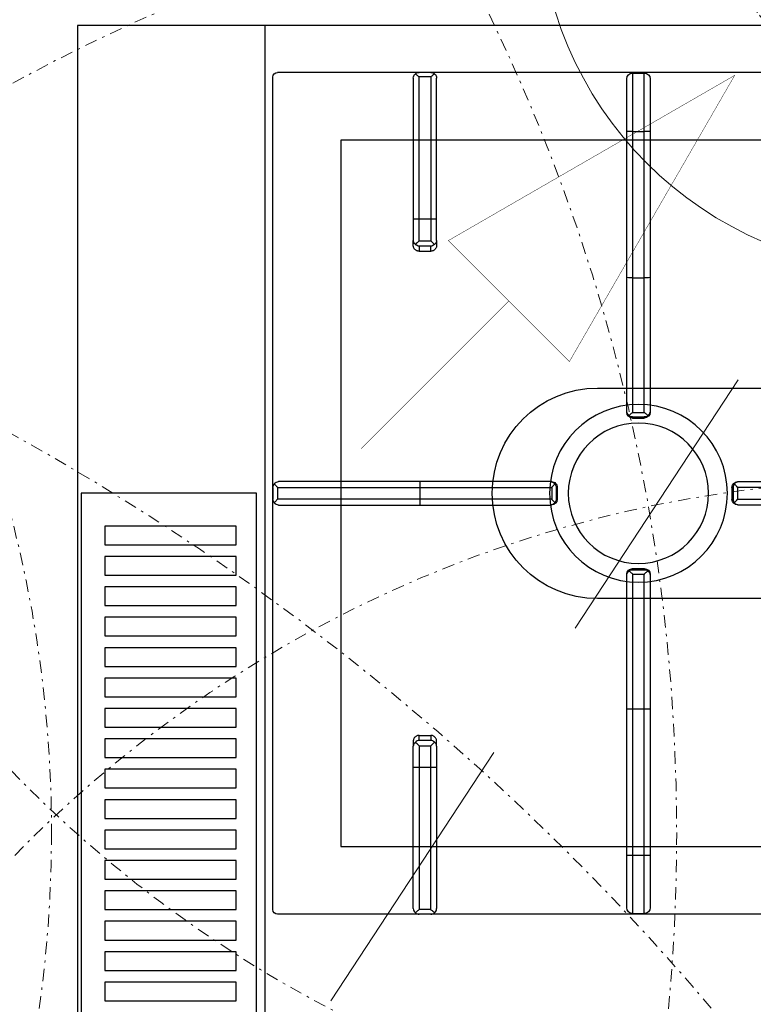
# Model space of a CAD drawing. Header units: millimetres. Extents: x -740 to 33545, y 5178 to 22494.
# Tile 127 of 256: x 9187 to 9219, y 10574 to 10616. Entities that reach past the tile are written whole.
import ezdxf

# ---------------------------------------------------------------- set-up
doc = ezdxf.new("R2010")
doc.units = ezdxf.units.MM
doc.header["$MEASUREMENT"] = 0
for name, pattern in [('DASHDOT', [1, 0.5, -0.25, 0, -0.25]), ('DASHED', [19.05, 12.7, -6.35]), ('DIVIDE2', [0.625, 0.25, -0.125, 0, -0.125, 0, -0.125])]:
    doc.linetypes.add(name, pattern=pattern)
doc.layers.get('Defpoints').update_dxf_attribs({"color": 252})
for name, color, linetype, lineweight in [('## went', 20, 'DIVIDE2', 15), ('_IS_Nawiew', 5, 'Continuous', 20), ('_IS_Wywiew', 1, 'Continuous', 20), ('A_wyposażenie', 252, 'Continuous', 9), ('wymiarowanie', 252, 'Continuous', 9)]:
    doc.layers.add(name, color=color, linetype=linetype, lineweight=lineweight)
doc.layers.add('## went NIEWID', color=51, linetype='DASHDOT', lineweight=15, plot=False)
for name, color, linetype in [('NAWIEW', 5, 'Continuous'), ('PQ_200_2D', 252, 'Continuous'), ('PQ_204_2D', 252, 'Continuous'), ('WYWIEW', 252, 'Continuous')]:
    doc.layers.add(name, color=color, linetype=linetype)
doc.styles.add('styl2', font='simplex.shx')
doc.dimstyles.new('Skala 1-50', dxfattribs={"dimtxt": 12, "dimasz": 5, "dimexe": 1, "dimexo": 1, "dimgap": 1.5, "dimtad": 1, "dimdec": 1, "dimrnd": 0.5, "dimtxsty": 'styl2', "dimblk": 'ARCHTICK', "dimcen": 5, "dimadec": 0, "dimazin": 0, "dimtfac": 1, "dimtdec": 1, "dimtmove": 1, "dimatfit": 3, "dimldrblk": 'ARCHTICK', "dimfxl": 0, "dimlwd": -1, "dimlwe": -1, "dimarcsym": 0})

# ---------------------------------------------------------------- blocks, each defined once
blk = doc.blocks.new('dfghbnj')
at = {"layer": 'PQ_200_2D', "color": 8}
for p, q in [((5168.38, -17005.72), (5968.38, -17005.72)), ((5168.38, -17660.72), (5168.38, -17005.72))]:
    blk.add_line(p, q, dxfattribs=at)
at = {"layer": 'PQ_204_2D', "color": 8}
for p, q in [((5168.38, -17085.72), (5968.38, -17085.72)), ((5188.38, -17657.22), (5188.38, -17091.22)), ((5546.38, -17089.22), (5190.38, -17089.22)), ((5363.38, -17151.98), (5363.38, -17091.69)), ((5365.88, -17089.22), (5370.88, -17089.22)), ((5365.88, -17089.22), (5370.88, -17089.22)), ((5365.88, -17091.21), (5370.88, -17091.21)), ((5365.88, -17091.21), (5365.88, -17152.03)), ((5370.88, -17152.03), (5370.88, -17091.21)), ((5373.38, -17091.69), (5373.38, -17151.98)), ((5548.38, -17657.22), (5548.38, -17091.22)), ((5190.85, -17149.22), (5251.14, -17149.22)), ((5251.14, -17149.22), (5260.28, -17149.22)), ((5262.42, -17149.22), (5260.28, -17149.22)), ((5474.34, -17149.22), (5476.47, -17149.22)), ((5485.62, -17149.22), (5476.47, -17149.22)), ((5545.9, -17149.22), (5485.62, -17149.22)), ((5188.38, -17156.72), (5188.38, -17151.72)), ((5188.38, -17156.72), (5188.38, -17151.72)), ((5190.37, -17156.72), (5190.37, -17151.72)), ((5251.19, -17151.72), (5190.37, -17151.72)), ((5251.19, -17156.72), (5251.19, -17151.72)), ((5260.39, -17151.72), (5251.19, -17151.72)), ((5260.39, -17151.72), (5260.39, -17156.72)), ((5262.75, -17151.72), (5264.85, -17151.72)), ((5262.75, -17156.72), (5262.75, -17151.72)), ((5264.85, -17151.72), (5264.85, -17156.72)), ((5363.38, -17207.86), (5363.38, -17151.98)), ((5365.88, -17152.03), (5370.88, -17152.03)), ((5365.88, -17152.03), (5365.88, -17208.42)), ((5370.88, -17208.42), (5370.88, -17152.03)), ((5373.38, -17151.98), (5373.38, -17207.86)), ((5471.9, -17151.72), (5471.9, -17156.72)), ((5474.01, -17151.72), (5471.9, -17151.72)), ((5474.01, -17156.72), (5474.01, -17151.72)), ((5476.36, -17151.72), (5485.56, -17151.72)), ((5476.36, -17151.72), (5476.36, -17156.72)), ((5485.56, -17151.72), (5546.38, -17151.72)), ((5485.56, -17156.72), (5485.56, -17151.72)), ((5546.38, -17156.72), (5546.38, -17151.72)), ((5548.38, -17156.72), (5548.38, -17151.72)), ((5548.38, -17156.72), (5548.38, -17151.72)), ((5190.37, -17156.72), (5251.19, -17156.72)), ((5251.14, -17159.22), (5190.85, -17159.22)), ((5260.28, -17159.22), (5251.14, -17159.22)), ((5251.19, -17156.72), (5260.39, -17156.72)), ((5260.28, -17159.22), (5262.42, -17159.22)), ((5264.85, -17156.72), (5262.75, -17156.72)), ((5471.9, -17156.72), (5474.01, -17156.72)), ((5476.47, -17159.22), (5474.34, -17159.22)), ((5485.56, -17156.72), (5476.36, -17156.72)), ((5476.47, -17159.22), (5485.62, -17159.22)), ((5546.38, -17156.72), (5485.56, -17156.72)), ((5485.62, -17159.22), (5545.9, -17159.22)), ((5363.38, -17208.28), (5363.38, -17207.86)), ((5365.88, -17208.42), (5370.88, -17208.42)), ((5365.88, -17210.33), (5370.88, -17210.33)), ((5365.88, -17210.33), (5365.88, -17210.78)), ((5370.88, -17210.78), (5370.88, -17210.33)), ((5373.38, -17207.86), (5373.38, -17208.28)), ((5365.88, -17210.78), (5370.88, -17210.78)), ((5188.69, -17242.97), (5188.69, -17247.97)), ((5188.69, -17242.97), (5213.69, -17242.97)), ((5213.69, -17240.47), (5191.19, -17240.47)), ((5213.69, -17242.97), (5213.69, -17240.47)), ((5276.14, -17240.47), (5213.69, -17240.47)), ((5213.69, -17242.97), (5213.69, -17247.97)), ((5213.69, -17242.97), (5276.19, -17242.97)), ((5333.27, -17240.47), (5276.14, -17240.47)), ((5276.19, -17242.97), (5276.19, -17247.97)), ((5276.19, -17242.97), (5333.83, -17242.97)), ((5333.69, -17240.47), (5333.27, -17240.47)), ((5333.83, -17242.97), (5333.83, -17247.97)), ((5335.64, -17242.37), (5335.64, -17248.56)), ((5335.74, -17242.97), (5335.74, -17247.97)), ((5335.74, -17242.97), (5336.19, -17242.97)), ((5336.19, -17242.97), (5336.19, -17247.97)), ((5400.56, -17242.97), (5400.56, -17247.97)), ((5400.56, -17242.97), (5401.01, -17242.97)), ((5401.01, -17242.97), (5401.01, -17247.97)), ((5401.11, -17242.37), (5401.11, -17248.56)), ((5402.92, -17242.97), (5402.92, -17247.97)), ((5402.92, -17242.97), (5460.56, -17242.97)), ((5403.48, -17240.47), (5403.06, -17240.47)), ((5460.62, -17240.47), (5403.48, -17240.47)), ((5460.56, -17242.97), (5460.56, -17247.97)), ((5460.56, -17242.97), (5523.06, -17242.97)), ((5523.06, -17240.47), (5460.62, -17240.47)), ((5523.06, -17240.47), (5523.06, -17242.97)), ((5545.56, -17240.47), (5523.06, -17240.47)), ((5523.06, -17242.97), (5523.06, -17247.97)), ((5523.06, -17242.97), (5548.06, -17242.97)), ((5548.06, -17242.97), (5548.06, -17247.97)), ((5213.69, -17247.97), (5188.69, -17247.97)), ((5213.69, -17250.47), (5213.69, -17247.97)), ((5276.19, -17247.97), (5213.69, -17247.97)), ((5333.83, -17247.97), (5276.19, -17247.97)), ((5336.19, -17247.97), (5335.74, -17247.97)), ((5401.01, -17247.97), (5400.56, -17247.97)), ((5460.56, -17247.97), (5402.92, -17247.97)), ((5523.06, -17247.97), (5460.56, -17247.97)), ((5523.06, -17247.97), (5523.06, -17250.47)), ((5548.06, -17247.97), (5523.06, -17247.97)), ((5191.19, -17250.47), (5213.69, -17250.47)), ((5213.69, -17250.47), (5276.14, -17250.47)), ((5276.14, -17250.47), (5333.27, -17250.47)), ((5333.27, -17250.47), (5333.69, -17250.47)), ((5403.06, -17250.47), (5403.48, -17250.47)), ((5403.48, -17250.47), (5460.62, -17250.47)), ((5460.62, -17250.47), (5523.06, -17250.47)), ((5523.06, -17250.47), (5545.56, -17250.47)), ((5365.88, -17285.45), (5370.88, -17285.45)), ((5365.88, -17285.9), (5365.88, -17285.45)), ((5365.88, -17285.9), (5370.88, -17285.9)), ((5370.88, -17285.45), (5370.88, -17285.9)), ((5363.38, -17287.95), (5363.38, -17288.37)), ((5363.38, -17288.37), (5363.38, -17344.26)), ((5365.88, -17287.81), (5370.88, -17287.81)), ((5365.88, -17344.2), (5365.88, -17287.81)), ((5370.88, -17287.81), (5370.88, -17344.2)), ((5373.38, -17288.37), (5373.38, -17287.95)), ((5373.38, -17344.26), (5373.38, -17288.37))]:
    blk.add_line(p, q, dxfattribs=at)
for points in [[(5368.38, -17007.22), (5768.38, -17007.22), (5768.38, -17082.22), (5368.38, -17082.22)], [(5382.38, -17017.38), (5390.38, -17017.38), (5390.38, -17073.53), (5382.38, -17073.53)], [(5395.38, -17017.38), (5403.38, -17017.38), (5403.38, -17073.53), (5395.38, -17073.53)], [(5408.38, -17017.38), (5416.38, -17017.38), (5416.38, -17073.53), (5408.38, -17073.53)], [(5421.38, -17017.38), (5429.38, -17017.38), (5429.38, -17073.53), (5421.38, -17073.53)], [(5434.38, -17017.38), (5442.38, -17017.38), (5442.38, -17073.53), (5434.38, -17073.53)], [(5447.38, -17017.38), (5455.38, -17017.38), (5455.38, -17073.53), (5447.38, -17073.53)], [(5460.38, -17017.38), (5468.38, -17017.38), (5468.38, -17073.53), (5460.38, -17073.53)], [(5473.38, -17017.38), (5481.38, -17017.38), (5481.38, -17073.53), (5473.38, -17073.53)], [(5486.38, -17017.38), (5494.38, -17017.38), (5494.38, -17073.53), (5486.38, -17073.53)], [(5499.38, -17017.38), (5507.38, -17017.38), (5507.38, -17073.53), (5499.38, -17073.53)], [(5512.38, -17017.38), (5520.38, -17017.38), (5520.38, -17073.53), (5512.38, -17073.53)], [(5525.38, -17017.38), (5533.38, -17017.38), (5533.38, -17073.53), (5525.38, -17073.53)], [(5538.38, -17017.38), (5546.38, -17017.38), (5546.38, -17073.53), (5538.38, -17073.53)], [(5551.38, -17017.38), (5559.38, -17017.38), (5559.38, -17073.53), (5551.38, -17073.53)], [(5564.38, -17017.38), (5572.38, -17017.38), (5572.38, -17073.53), (5564.38, -17073.53)], [(5577.38, -17017.38), (5585.38, -17017.38), (5585.38, -17073.53), (5577.38, -17073.53)], [(5217.36, -17118.2), (5519.4, -17118.2), (5519.4, -17630.24), (5217.36, -17630.24)]]:
    blk.add_lwpolyline(points, close=True, dxfattribs=at)
blk.add_lwpolyline([(5413.38, -17359.22), (5413.38, -17227.97, 1), (5323.38, -17227.97), (5323.38, -17359.22)], format="xyb", dxfattribs=at)
for radius in [38, 30]:
    blk.add_circle((5368.38, -17245.47), radius, dxfattribs=at)
for centre, radius, start, end in [((5190.38, -17091.22), 2, 90, 180), ((5546.38, -17091.22), 2, 0, 90), ((5191.19, -17242.97), 2.5, 90, 180), ((5545.56, -17242.97), 2.5, 0, 90), ((5191.19, -17247.97), 2.5, 180, 270), ((5545.56, -17247.97), 2.5, 270, 0)]:
    blk.add_arc(centre, radius, start, end, dxfattribs=at)
for centre, major_axis, ratio, start_param, end_param in [((5365.88, -17091.69), (-2.5, 0), 0.948965, -0.895145, 0), ((5370.88, -17091.69), (2.5, 0), 0.948965, 0, 0.895145), ((5190.85, -17151.72), (0, 2.5), 0.948965, 0, 0.895145), ((5251.14, -17151.72), (0, 2.5), 0.02182, 4.712389, 6.283185), ((5260.28, -17151.72), (0, 2.5), 0.84544, -0.894481, 0), ((5260.28, -17151.72), (2.5, 2.5), 0.02182, 4.734206, 5.410521), ((5260.28, -17151.72), (-1.92, 1.92), 0.8391, 4.014257, 4.690572), ((5365.88, -17151.98), (-2.5, 0), 0.02182, 0, 1.570796), ((5370.88, -17151.98), (2.5, 0), 0.02182, 4.712389, 6.283185), ((5190.85, -17156.72), (0, 2.5), 0.948965, 2.246448, 3.141593), ((5251.14, -17156.72), (0, 2.5), 0.02182, 3.141593, 4.712389), ((5260.28, -17156.72), (0, 2.5), 0.84544, 3.141593, 4.036074), ((5260.28, -17156.72), (-2.5, 2.5), 0.02182, 4.014257, 4.690572), ((5260.28, -17156.72), (1.92, 1.92), 0.8391, 4.734206, 5.410521), ((5365.88, -17207.86), (-2.5, 0), 0.951091, 0, 0.914364), ((5365.88, -17208.28), (0, 2.5), 0.99863, 1.570796, 3.141593), ((5370.88, -17208.28), (0, 2.5), 0.99863, 3.141593, 4.712389), ((5370.88, -17207.86), (2.5, 0), 0.951091, -0.914364, 0), ((5276.14, -17242.97), (0, 2.5), 0.02182, -1.570796, 0), ((5333.27, -17242.97), (0, 2.5), 0.951091, -0.914364, 0), ((5333.69, -17242.97), (2.5, 0), 0.99863, 0, 1.570796), ((5332.27, -17242.97), (-3.47, 0), 0.720185, 3.141593, 3.380139), ((5403.06, -17242.97), (2.5, 0), 0.99863, 1.570796, 3.141593), ((5404.48, -17242.97), (3.47, 0), 0.720185, 2.903047, 3.141593), ((5403.48, -17242.97), (0, 2.5), 0.951091, 0, 0.914364), ((5460.62, -17242.97), (0, 2.5), 0.02182, 0, 1.570796), ((5276.14, -17247.97), (0, 2.5), 0.02182, 3.141593, 4.712389), ((5333.69, -17247.97), (2.5, 0), 0.99863, 4.712389, 6.283185), ((5332.27, -17247.97), (3.47, 0), 0.720185, -0.238546, 0), ((5403.06, -17247.97), (2.5, 0), 0.99863, 3.141593, 4.712389), ((5404.48, -17247.97), (-3.47, 0), 0.720185, 0, 0.238546), ((5460.62, -17247.97), (0, 2.5), 0.02182, 1.570796, 3.141593), ((5333.27, -17247.97), (0, 2.5), 0.951091, 3.141593, 4.055957), ((5403.48, -17247.97), (0, 2.5), 0.951091, 2.227228, 3.141593), ((5365.88, -17287.95), (0, 2.5), 0.99863, 0, 1.570796), ((5370.88, -17287.95), (0, 2.5), 0.99863, 4.712389, 6.283185), ((5365.88, -17288.37), (2.5, 0), 0.951091, 2.227228, 3.141593), ((5370.88, -17288.37), (-2.5, 0), 0.951091, 3.141593, 4.055957)]:
    blk.add_ellipse(centre, major_axis=major_axis, ratio=ratio, start_param=start_param, end_param=end_param, dxfattribs=at)
at = {"layer": 'PQ_204_2D', "color": 8, "extrusion": (0, 0, -1)}
for centre, major_axis, ratio, start_param, end_param in [((5476.47, -17151.72), (1.92, 1.92), 0.8391, 4.014257, 4.690572), ((5476.47, -17151.72), (0, 2.5), 0.84544, -0.894481, 0), ((5476.47, -17151.72), (-2.5, 2.5), 0.02182, 4.734206, 5.410521), ((5485.62, -17151.72), (0, 2.5), 0.02182, 4.712389, 6.283185), ((5545.9, -17151.72), (0, 2.5), 0.948965, 0, 0.895145), ((5476.47, -17156.72), (-1.92, 1.92), 0.8391, 4.734206, 5.410521), ((5476.47, -17156.72), (2.5, 2.5), 0.02182, 4.014257, 4.690572), ((5476.47, -17156.72), (0, 2.5), 0.84544, 3.141593, 4.036074), ((5485.62, -17156.72), (0, 2.5), 0.02182, 3.141593, 4.712389), ((5545.9, -17156.72), (0, 2.5), 0.948965, 2.246448, 3.141593)]:
    blk.add_ellipse(centre, major_axis=major_axis, ratio=ratio, start_param=start_param, end_param=end_param, dxfattribs=at)
at = {"layer": 'PQ_204_2D', "color": 8}
for points, knots in [([(5365.88, -17089.22), (5365.73, -17089.22), (5365.58, -17089.24), (5365.28, -17089.31), (5365.13, -17089.36), (5364.74, -17089.52), (5364.52, -17089.66), (5364.31, -17089.84)], [0, 0, 0, 0, 0.576945, 0.576945, 1.153889, 1.153889, 2.068716, 2.068716, 2.068716, 2.068716]), ([(5364.31, -17089.84), (5364.52, -17090.01), (5364.74, -17090.21), (5365.13, -17090.55), (5365.28, -17090.68), (5365.58, -17090.95), (5365.73, -17091.08), (5365.88, -17091.21)], [11.858599, 11.858599, 11.858599, 11.858599, 12.773425, 12.773425, 13.35037, 13.35037, 13.927314, 13.927314, 13.927314, 13.927314]), ([(5372.44, -17089.84), (5372.24, -17089.66), (5372.01, -17089.52), (5371.62, -17089.36), (5371.47, -17089.31), (5371.17, -17089.24), (5371.02, -17089.22), (5370.88, -17089.22)], [11.861002, 11.861002, 11.861002, 11.861002, 12.775829, 12.775829, 13.352773, 13.352773, 13.929718, 13.929718, 13.929718, 13.929718]), ([(5370.88, -17091.21), (5371.02, -17091.08), (5371.17, -17090.95), (5371.47, -17090.68), (5371.62, -17090.55), (5372.01, -17090.21), (5372.24, -17090.01), (5372.44, -17089.84)], [0, 0, 0, 0, 0.576945, 0.576945, 1.153889, 1.153889, 2.068716, 2.068716, 2.068716, 2.068716]), ([(5189, -17150.15), (5188.82, -17150.36), (5188.68, -17150.58), (5188.52, -17150.97), (5188.47, -17151.12), (5188.4, -17151.42), (5188.38, -17151.57), (5188.38, -17151.72)], [11.858599, 11.858599, 11.858599, 11.858599, 12.773425, 12.773425, 13.35037, 13.35037, 13.927314, 13.927314, 13.927314, 13.927314]), ([(5190.37, -17151.72), (5190.25, -17151.57), (5190.11, -17151.42), (5189.84, -17151.12), (5189.71, -17150.97), (5189.37, -17150.58), (5189.17, -17150.36), (5189, -17150.15)], [0, 0, 0, 0, 0.576945, 0.576945, 1.153889, 1.153889, 2.068716, 2.068716, 2.068716, 2.068716]), ([(5264.85, -17151.72), (5264.85, -17151.56), (5264.84, -17151.4), (5264.77, -17151.07), (5264.73, -17150.91), (5264.6, -17150.61), (5264.53, -17150.46), (5264.35, -17150.18), (5264.25, -17150.06), (5264.03, -17149.84), (5263.91, -17149.73), (5263.64, -17149.55), (5263.5, -17149.47), (5263.2, -17149.34), (5263.04, -17149.29), (5262.73, -17149.23), (5262.57, -17149.22), (5262.42, -17149.22)], [15.096253, 15.096253, 15.096253, 15.096253, 15.567018, 15.567018, 16.037783, 16.037783, 16.508548, 16.508548, 16.979314, 16.979314, 17.45135, 17.45135, 17.923386, 17.923386, 18.395422, 18.395422, 18.867458, 18.867458, 18.867458, 18.867458]), ([(5471.9, -17151.72), (5471.9, -17151.56), (5471.92, -17151.4), (5471.98, -17151.07), (5472.02, -17150.91), (5472.15, -17150.61), (5472.23, -17150.46), (5472.41, -17150.18), (5472.51, -17150.06), (5472.72, -17149.84), (5472.85, -17149.73), (5473.11, -17149.55), (5473.26, -17149.47), (5473.56, -17149.34), (5473.71, -17149.29), (5474.03, -17149.23), (5474.18, -17149.22), (5474.34, -17149.22)], [15.096253, 15.096253, 15.096253, 15.096253, 15.567018, 15.567018, 16.037783, 16.037783, 16.508548, 16.508548, 16.979314, 16.979314, 17.45135, 17.45135, 17.923386, 17.923386, 18.395422, 18.395422, 18.867458, 18.867458, 18.867458, 18.867458]), ([(5546.38, -17151.72), (5546.51, -17151.57), (5546.64, -17151.42), (5546.91, -17151.12), (5547.04, -17150.97), (5547.38, -17150.58), (5547.58, -17150.36), (5547.76, -17150.15)], [0, 0, 0, 0, 0.576945, 0.576945, 1.153889, 1.153889, 2.068716, 2.068716, 2.068716, 2.068716]), ([(5547.76, -17150.15), (5547.93, -17150.36), (5548.07, -17150.58), (5548.23, -17150.97), (5548.28, -17151.12), (5548.35, -17151.42), (5548.37, -17151.57), (5548.38, -17151.72)], [11.858599, 11.858599, 11.858599, 11.858599, 12.773425, 12.773425, 13.35037, 13.35037, 13.927314, 13.927314, 13.927314, 13.927314]), ([(5188.38, -17156.72), (5188.38, -17156.86), (5188.4, -17157.01), (5188.47, -17157.31), (5188.52, -17157.46), (5188.68, -17157.85), (5188.82, -17158.08), (5189, -17158.28)], [0, 0, 0, 0, 0.576945, 0.576945, 1.153889, 1.153889, 2.068716, 2.068716, 2.068716, 2.068716]), ([(5189, -17158.28), (5189.17, -17158.08), (5189.37, -17157.85), (5189.71, -17157.46), (5189.84, -17157.31), (5190.11, -17157.01), (5190.25, -17156.86), (5190.37, -17156.72)], [11.858599, 11.858599, 11.858599, 11.858599, 12.773425, 12.773425, 13.35037, 13.35037, 13.927314, 13.927314, 13.927314, 13.927314]), ([(5262.42, -17159.22), (5262.57, -17159.22), (5262.73, -17159.2), (5263.04, -17159.14), (5263.2, -17159.09), (5263.5, -17158.96), (5263.64, -17158.88), (5263.91, -17158.7), (5264.03, -17158.59), (5264.25, -17158.37), (5264.35, -17158.25), (5264.53, -17157.97), (5264.6, -17157.83), (5264.73, -17157.52), (5264.77, -17157.36), (5264.84, -17157.03), (5264.85, -17156.87), (5264.85, -17156.72)], [3.776921, 3.776921, 3.776921, 3.776921, 4.248957, 4.248957, 4.720993, 4.720993, 5.193029, 5.193029, 5.665065, 5.665065, 6.135831, 6.135831, 6.606596, 6.606596, 7.077361, 7.077361, 7.548126, 7.548126, 7.548126, 7.548126]), ([(5474.34, -17159.22), (5474.18, -17159.22), (5474.03, -17159.2), (5473.71, -17159.14), (5473.56, -17159.09), (5473.26, -17158.96), (5473.11, -17158.88), (5472.85, -17158.7), (5472.72, -17158.59), (5472.51, -17158.37), (5472.41, -17158.25), (5472.23, -17157.97), (5472.15, -17157.83), (5472.02, -17157.52), (5471.98, -17157.36), (5471.92, -17157.03), (5471.9, -17156.87), (5471.9, -17156.72)], [3.776921, 3.776921, 3.776921, 3.776921, 4.248957, 4.248957, 4.720993, 4.720993, 5.193029, 5.193029, 5.665065, 5.665065, 6.135831, 6.135831, 6.606596, 6.606596, 7.077361, 7.077361, 7.548126, 7.548126, 7.548126, 7.548126]), ([(5547.76, -17158.28), (5547.58, -17158.08), (5547.38, -17157.85), (5547.04, -17157.46), (5546.91, -17157.31), (5546.64, -17157.01), (5546.51, -17156.86), (5546.38, -17156.72)], [11.858599, 11.858599, 11.858599, 11.858599, 12.773425, 12.773425, 13.35037, 13.35037, 13.927314, 13.927314, 13.927314, 13.927314]), ([(5548.38, -17156.72), (5548.37, -17156.86), (5548.35, -17157.01), (5548.28, -17157.31), (5548.23, -17157.46), (5548.07, -17157.85), (5547.93, -17158.08), (5547.76, -17158.28)], [0, 0, 0, 0, 0.576945, 0.576945, 1.153889, 1.153889, 2.068716, 2.068716, 2.068716, 2.068716]), ([(5365.88, -17208.42), (5365.88, -17208.42), (5365.87, -17208.42), (5365.87, -17208.42), (5365.87, -17208.42), (5365.87, -17208.42), (5365.87, -17208.42), (5365.87, -17208.43), (5365.87, -17208.43), (5365.87, -17208.43), (5365.86, -17208.43), (5365.86, -17208.44), (5365.85, -17208.44), (5365.84, -17208.45), (5365.83, -17208.46), (5365.8, -17208.49), (5365.78, -17208.5), (5365.72, -17208.56), (5365.68, -17208.6), (5365.54, -17208.72), (5365.43, -17208.81), (5365.22, -17209), (5365.11, -17209.09), (5364.89, -17209.29), (5364.78, -17209.38), (5364.57, -17209.56), (5364.46, -17209.65), (5364.35, -17209.74)], [8.18747, 8.18747, 8.18747, 8.18747, 8.189233, 8.189233, 8.190997, 8.190997, 8.194524, 8.194524, 8.201577, 8.201577, 8.215685, 8.215685, 8.2439, 8.2439, 8.300331, 8.300331, 8.413192, 8.413192, 8.638915, 8.638915, 9.09036, 9.09036, 9.541804, 9.541804, 9.993249, 9.993249, 10.456684, 10.456684, 10.456684, 10.456684]), ([(5364.35, -17209.74), (5364.44, -17209.81), (5364.54, -17209.88), (5364.77, -17210.02), (5364.9, -17210.09), (5365.32, -17210.26), (5365.61, -17210.32), (5365.88, -17210.33)], [11.918829, 11.918829, 11.918829, 11.918829, 12.327491, 12.327491, 12.861567, 12.861567, 13.929718, 13.929718, 13.929718, 13.929718]), ([(5372.4, -17209.74), (5372.29, -17209.65), (5372.18, -17209.56), (5371.97, -17209.38), (5371.86, -17209.29), (5371.64, -17209.09), (5371.53, -17209), (5371.32, -17208.81), (5371.21, -17208.72), (5371.08, -17208.6), (5371.03, -17208.56), (5370.97, -17208.5), (5370.95, -17208.49), (5370.92, -17208.46), (5370.91, -17208.45), (5370.9, -17208.44), (5370.89, -17208.44), (5370.89, -17208.43), (5370.89, -17208.43), (5370.88, -17208.43), (5370.88, -17208.43), (5370.88, -17208.42), (5370.88, -17208.42), (5370.88, -17208.42), (5370.88, -17208.42), (5370.88, -17208.42), (5370.88, -17208.42), (5370.88, -17208.42)], [5.917739, 5.917739, 5.917739, 5.917739, 6.381174, 6.381174, 6.832619, 6.832619, 7.284064, 7.284064, 7.735508, 7.735508, 7.961231, 7.961231, 8.074092, 8.074092, 8.130523, 8.130523, 8.158738, 8.158738, 8.172846, 8.172846, 8.179899, 8.179899, 8.183426, 8.183426, 8.18519, 8.18519, 8.186953, 8.186953, 8.186953, 8.186953]), ([(5370.88, -17210.33), (5371.14, -17210.32), (5371.43, -17210.26), (5371.85, -17210.09), (5371.98, -17210.02), (5372.21, -17209.88), (5372.31, -17209.81), (5372.4, -17209.74)], [0, 0, 0, 0, 1.068151, 1.068151, 1.602227, 1.602227, 2.010889, 2.010889, 2.010889, 2.010889]), ([(5333.83, -17242.97), (5333.83, -17242.96), (5333.83, -17242.96), (5333.83, -17242.96), (5333.83, -17242.96), (5333.83, -17242.96), (5333.83, -17242.96), (5333.84, -17242.96), (5333.84, -17242.96), (5333.84, -17242.96), (5333.84, -17242.95), (5333.85, -17242.95), (5333.85, -17242.94), (5333.86, -17242.93), (5333.87, -17242.92), (5333.9, -17242.89), (5333.91, -17242.87), (5333.97, -17242.81), (5334.01, -17242.76), (5334.13, -17242.63), (5334.22, -17242.52), (5334.41, -17242.31), (5334.5, -17242.2), (5334.7, -17241.98), (5334.79, -17241.87), (5334.97, -17241.66), (5335.06, -17241.55), (5335.15, -17241.44)], [8.18857, 8.18857, 8.18857, 8.18857, 8.190334, 8.190334, 8.192098, 8.192098, 8.195626, 8.195626, 8.202682, 8.202682, 8.216794, 8.216794, 8.245018, 8.245018, 8.301466, 8.301466, 8.414361, 8.414361, 8.640152, 8.640152, 9.091733, 9.091733, 9.543315, 9.543315, 9.994896, 9.994896, 10.458359, 10.458359, 10.458359, 10.458359]), ([(5335.15, -17241.44), (5335.31, -17241.63), (5335.44, -17241.85), (5335.58, -17242.17), (5335.61, -17242.27), (5335.64, -17242.37)], [11.917214, 11.917214, 11.917214, 11.917214, 12.775852, 12.775852, 13.165698, 13.165698, 13.165698, 13.165698]), ([(5401.11, -17242.37), (5401.14, -17242.27), (5401.18, -17242.17), (5401.31, -17241.85), (5401.44, -17241.63), (5401.6, -17241.44)], [0.764042, 0.764042, 0.764042, 0.764042, 1.153889, 1.153889, 2.012527, 2.012527, 2.012527, 2.012527]), ([(5401.6, -17241.44), (5401.69, -17241.55), (5401.78, -17241.66), (5401.96, -17241.87), (5402.06, -17241.98), (5402.25, -17242.2), (5402.34, -17242.31), (5402.53, -17242.52), (5402.62, -17242.63), (5402.74, -17242.76), (5402.78, -17242.81), (5402.84, -17242.87), (5402.86, -17242.89), (5402.88, -17242.92), (5402.89, -17242.93), (5402.9, -17242.94), (5402.91, -17242.95), (5402.91, -17242.95), (5402.91, -17242.96), (5402.92, -17242.96), (5402.92, -17242.96), (5402.92, -17242.96), (5402.92, -17242.96), (5402.92, -17242.96), (5402.92, -17242.96), (5402.92, -17242.96), (5402.92, -17242.96), (5402.92, -17242.97)], [5.918781, 5.918781, 5.918781, 5.918781, 6.382244, 6.382244, 6.833826, 6.833826, 7.285407, 7.285407, 7.736989, 7.736989, 7.96278, 7.96278, 8.075675, 8.075675, 8.132123, 8.132123, 8.160346, 8.160346, 8.174458, 8.174458, 8.181514, 8.181514, 8.185042, 8.185042, 8.186806, 8.186806, 8.18857, 8.18857, 8.18857, 8.18857]), ([(5335.15, -17249.49), (5335.06, -17249.38), (5334.97, -17249.27), (5334.79, -17249.06), (5334.7, -17248.95), (5334.5, -17248.73), (5334.41, -17248.62), (5334.22, -17248.41), (5334.13, -17248.3), (5334.01, -17248.17), (5333.97, -17248.12), (5333.91, -17248.06), (5333.9, -17248.04), (5333.87, -17248.01), (5333.86, -17248), (5333.85, -17247.99), (5333.85, -17247.98), (5333.84, -17247.98), (5333.84, -17247.98), (5333.84, -17247.97), (5333.84, -17247.97), (5333.83, -17247.97), (5333.83, -17247.97), (5333.83, -17247.97), (5333.83, -17247.97), (5333.83, -17247.97), (5333.83, -17247.97), (5333.83, -17247.97)], [5.918265, 5.918265, 5.918265, 5.918265, 6.381728, 6.381728, 6.833309, 6.833309, 7.284891, 7.284891, 7.736472, 7.736472, 7.962263, 7.962263, 8.075158, 8.075158, 8.131606, 8.131606, 8.15983, 8.15983, 8.173942, 8.173942, 8.180998, 8.180998, 8.184526, 8.184526, 8.18629, 8.18629, 8.188054, 8.188054, 8.188054, 8.188054]), ([(5402.92, -17247.97), (5402.92, -17247.97), (5402.92, -17247.97), (5402.92, -17247.97), (5402.92, -17247.97), (5402.92, -17247.97), (5402.92, -17247.97), (5402.92, -17247.97), (5402.92, -17247.97), (5402.91, -17247.98), (5402.91, -17247.98), (5402.91, -17247.98), (5402.9, -17247.99), (5402.89, -17248), (5402.88, -17248.01), (5402.86, -17248.04), (5402.84, -17248.06), (5402.78, -17248.12), (5402.74, -17248.17), (5402.62, -17248.3), (5402.53, -17248.41), (5402.34, -17248.62), (5402.25, -17248.73), (5402.06, -17248.95), (5401.96, -17249.06), (5401.78, -17249.27), (5401.69, -17249.38), (5401.6, -17249.49)], [8.188054, 8.188054, 8.188054, 8.188054, 8.189818, 8.189818, 8.191582, 8.191582, 8.19511, 8.19511, 8.202166, 8.202166, 8.216278, 8.216278, 8.244501, 8.244501, 8.300949, 8.300949, 8.413844, 8.413844, 8.639635, 8.639635, 9.091217, 9.091217, 9.542798, 9.542798, 9.99438, 9.99438, 10.457843, 10.457843, 10.457843, 10.457843]), ([(5335.64, -17248.56), (5335.61, -17248.66), (5335.58, -17248.76), (5335.44, -17249.08), (5335.31, -17249.3), (5335.15, -17249.49)], [0.764042, 0.764042, 0.764042, 0.764042, 1.153889, 1.153889, 2.012527, 2.012527, 2.012527, 2.012527]), ([(5401.6, -17249.49), (5401.44, -17249.3), (5401.31, -17249.08), (5401.18, -17248.76), (5401.14, -17248.66), (5401.11, -17248.56)], [11.917214, 11.917214, 11.917214, 11.917214, 12.775852, 12.775852, 13.165698, 13.165698, 13.165698, 13.165698]), ([(5364.35, -17286.49), (5364.54, -17286.33), (5364.76, -17286.2), (5365.13, -17286.04), (5365.28, -17286), (5365.58, -17285.93), (5365.73, -17285.91), (5365.88, -17285.9)], [11.914764, 11.914764, 11.914764, 11.914764, 12.773402, 12.773402, 13.350347, 13.350347, 13.927292, 13.927292, 13.927292, 13.927292]), ([(5370.88, -17285.9), (5371.02, -17285.91), (5371.17, -17285.93), (5371.47, -17286), (5371.62, -17286.04), (5371.99, -17286.2), (5372.21, -17286.33), (5372.4, -17286.49)], [0, 0, 0, 0, 0.576945, 0.576945, 1.153889, 1.153889, 2.012527, 2.012527, 2.012527, 2.012527]), ([(5365.88, -17287.81), (5365.88, -17287.81), (5365.87, -17287.81), (5365.87, -17287.81), (5365.87, -17287.81), (5365.87, -17287.81), (5365.87, -17287.81), (5365.87, -17287.81), (5365.87, -17287.81), (5365.87, -17287.8), (5365.86, -17287.8), (5365.86, -17287.79), (5365.85, -17287.79), (5365.84, -17287.78), (5365.83, -17287.77), (5365.8, -17287.75), (5365.78, -17287.73), (5365.72, -17287.67), (5365.68, -17287.63), (5365.54, -17287.51), (5365.43, -17287.42), (5365.22, -17287.23), (5365.11, -17287.14), (5364.89, -17286.95), (5364.78, -17286.85), (5364.57, -17286.67), (5364.46, -17286.58), (5364.35, -17286.49)], [8.188469, 8.188469, 8.188469, 8.188469, 8.190233, 8.190233, 8.191997, 8.191997, 8.195525, 8.195525, 8.202581, 8.202581, 8.216692, 8.216692, 8.244915, 8.244915, 8.301361, 8.301361, 8.414254, 8.414254, 8.640038, 8.640038, 9.091607, 9.091607, 9.543176, 9.543176, 9.994745, 9.994745, 10.458205, 10.458205, 10.458205, 10.458205]), ([(5372.4, -17286.49), (5372.29, -17286.58), (5372.18, -17286.67), (5371.97, -17286.85), (5371.86, -17286.95), (5371.64, -17287.14), (5371.53, -17287.23), (5371.32, -17287.42), (5371.21, -17287.51), (5371.08, -17287.63), (5371.03, -17287.67), (5370.97, -17287.73), (5370.95, -17287.75), (5370.92, -17287.77), (5370.91, -17287.78), (5370.9, -17287.79), (5370.89, -17287.79), (5370.89, -17287.8), (5370.89, -17287.8), (5370.88, -17287.81), (5370.88, -17287.81), (5370.88, -17287.81), (5370.88, -17287.81), (5370.88, -17287.81), (5370.88, -17287.81), (5370.88, -17287.81), (5370.88, -17287.81), (5370.88, -17287.81)], [5.918216, 5.918216, 5.918216, 5.918216, 6.381677, 6.381677, 6.833246, 6.833246, 7.284815, 7.284815, 7.736384, 7.736384, 7.962168, 7.962168, 8.07506, 8.07506, 8.131506, 8.131506, 8.159729, 8.159729, 8.173841, 8.173841, 8.180897, 8.180897, 8.184425, 8.184425, 8.186189, 8.186189, 8.187953, 8.187953, 8.187953, 8.187953])]:
    blk.add_open_spline(points, degree=3, knots=knots, dxfattribs=at)
blk = doc.blocks.new('_ArchTick')
at = {"color": 0, "linetype": 'ByBlock', "const_width": 0.15}
blk.add_lwpolyline([(-0.5, -0.5), (0.5, 0.5)], dxfattribs=at)
blk = doc.blocks.new('*D2565')
at = {"layer": 'Defpoints', "color": 0}
for p in [(9368.212, 10627.506), (8932.185, 10598.99), (9368.212, 10598.99)]:
    blk.add_point(p, dxfattribs=at)
at = {"layer": 'wymiarowanie', "color": 0}
for p, q in [((8932.185, 10622.506), (8932.185, 10628.506)), ((9368.212, 10622.506), (9368.212, 10628.506)), ((8932.185, 10627.506), (9368.212, 10627.506))]:
    blk.add_line(p, q, dxfattribs=at)
at = {"layer": 'wymiarowanie', "color": 0, "xscale": 5, "yscale": 5, "zscale": 5, "rotation": 180}
blk.add_blockref('_ArchTick', (8932.185, 10627.506), dxfattribs=at)
at = {"layer": 'wymiarowanie', "color": 0, "xscale": 5, "yscale": 5, "zscale": 5}
blk.add_blockref('_ArchTick', (9368.212, 10627.506), dxfattribs=at)
at = {"layer": 'wymiarowanie', "color": 0, "insert": (9150.199, 10635.306), "char_height": 12, "attachment_point": 5, "style": 'styl2'}
blk.add_mtext('436', dxfattribs=at)
blk = doc.blocks.new('erdrrer')
at = {"layer": '## went NIEWID'}
for radius in [100, 75, 50]:
    blk.add_circle((341353.74, 163309.616), radius, dxfattribs=at)
blk = doc.blocks.new('FILL_244')
at = {"color": 1, "linetype": 'Continuous', "const_width": 0.018}
blk.add_lwpolyline([(-42321.147, 274.228), (-42308.599, 266.984), (-42313.902, 261.68)], close=True, dxfattribs=at)
blk = doc.blocks.new('A$C06D629D9')
at = {"layer": 'NAWIEW', "color": 1, "linetype": 'Continuous', "const_width": 0.018}
for points in [[(-7.566, -7.566), (-20.114, -14.81)], [(-7.566, -7.566), (-20.114, -14.81)], [(-14.81, -20.114), (-7.566, -7.566)], [(-20.114, -14.81), (-14.81, -20.114)], [(-20.114, -14.81), (-14.81, -20.114)], [(-23.936, -23.936), (-17.462, -17.462)]]:
    blk.add_lwpolyline(points, dxfattribs=at)
at = {"layer": 'WYWIEW', "color": 10, "linetype": 'Continuous', "const_width": 0.018}
blk.add_lwpolyline([(-7.566, -7.566), (-7.566, -7.566)], dxfattribs=at)
at = {"layer": 'NAWIEW', "extrusion": (0, 0, -1), "zscale": -1}
blk.add_blockref('FILL_244', (42328.713, -281.794), dxfattribs=at)
blk = doc.blocks.new('heether5')
at = {"layer": '## went', "color": 1}
blk.add_circle((341463.049, 163171.587), 7.452, dxfattribs=at)
at = {"layer": '## went NIEWID'}
for radius in [100, 75, 50]:
    blk.add_circle((341463.049, 163171.587), radius, dxfattribs=at)
at = {"layer": '## went', "xscale": 0.9144000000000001, "yscale": 0.9144000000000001, "zscale": 0.9144000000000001}
blk.add_blockref('A$C06D629D9', (341463.049, 163171.587), dxfattribs=at)

msp = doc.modelspace()

# ---------------------------------------------------------------- linework, layer by layer
at = {"layer": '_IS_Wywiew'}
msp.add_circle((9225.205, 10620.773), 15.75, dxfattribs=at)
at = {"layer": 'A_wyposażenie', "linetype": 'DASHED'}
msp.add_line((9270.211, 10680.023), (9090.185, 10405.523), dxfattribs=at)

# ---------------------------------------------------------------- block references
at = {"layer": '_IS_Nawiew', "xscale": 1.0688, "yscale": 1.0688, "zscale": 1.0688}
for p in [(-355703.691, -163964.297), (-355703.691, -164040.797)]:
    msp.add_blockref('erdrrer', p, dxfattribs=at)
at = {"layer": '_IS_Wywiew', "xscale": 1.06666624, "yscale": 1.06666624, "zscale": 1.06666624}
for p in [(-355001.902, -163428.85), (-355001.902, -163506.85)]:
    msp.add_blockref('heether5', p, dxfattribs=at)
at = {"layer": 'A_wyposażenie', "xscale": -0.09999999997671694, "yscale": 0.09999999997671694, "zscale": 0.1, "rotation": 90}
msp.add_blockref('dfghbnj', (7489.164, 11132.36), dxfattribs=at)

# ---------------------------------------------------------------- texts
at = {"layer": 'wymiarowanie', "insert": (5416.611, 10685.237), "char_height": 12, "width": 621.52874, "attachment_point": 1}
msp.add_mtext('\\pi202.60874;{\\fCentury Gothic|b0|i0|c238|p34;Pokrycie dachowe projektowana blachodachówka}\\P\\pi470.78474;{\\fCentury Gothic|b0|i0|c238|p34;w kolorze RAL 7016}', dxfattribs=at)

# ---------------------------------------------------------------- dimensions: what is measured, and where the dimension line sits
at = {"layer": 'wymiarowanie'}
dim = msp.add_linear_dim(base=(9368.212, 10627.506), p1=(8932.185, 10598.99), p2=(9368.212, 10598.99), dimstyle='Skala 1-50', dxfattribs=at)
dim.commit()
dim.dimension.update_dxf_attribs({"geometry": '*D2565', "text_midpoint": (9150.199, 10635.306)})

doc.saveas('drawing.dxf')
